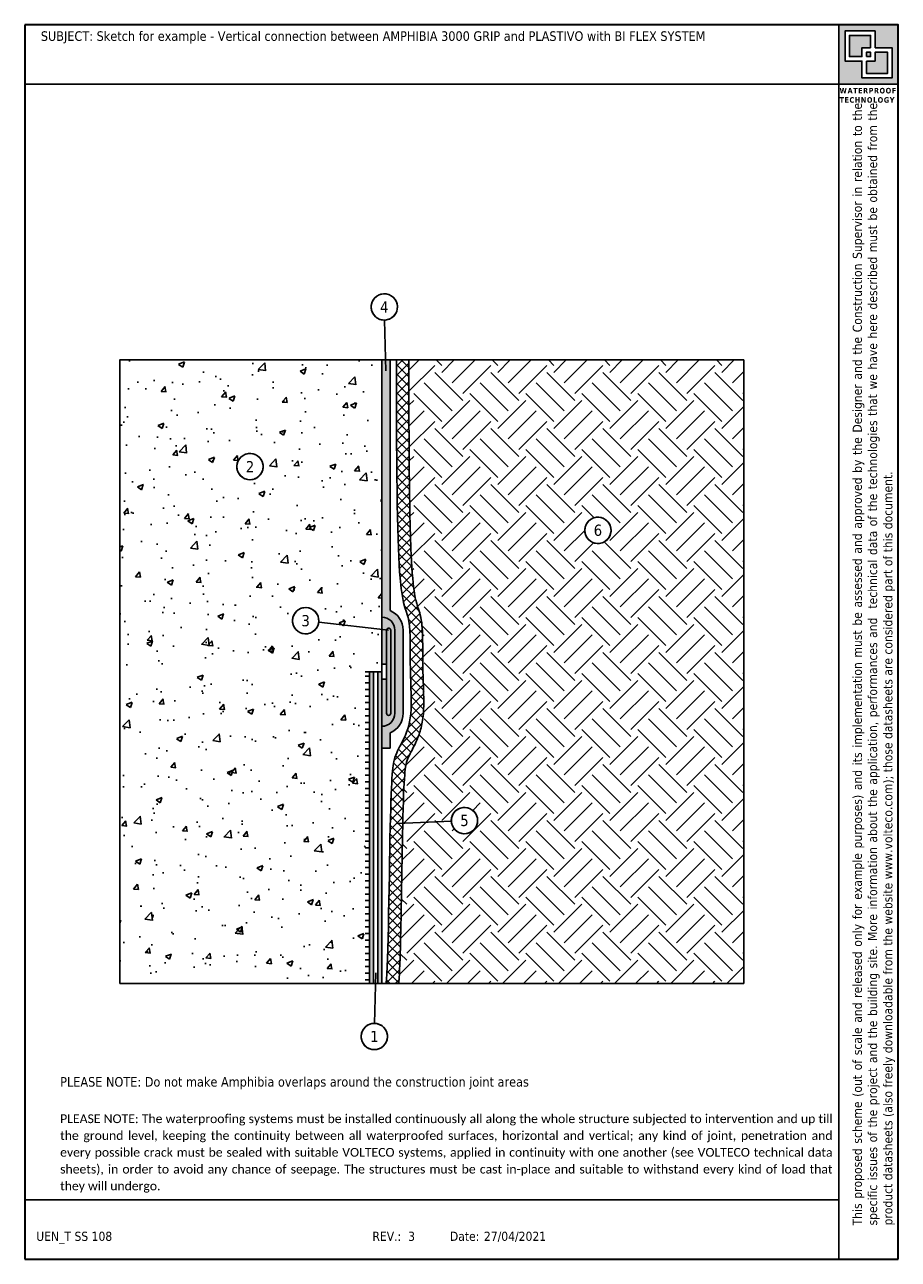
# Model space of a CAD drawing. Header units: millimetres. Extents: x 3405.6 to 3426.6, y 1501.9 to 1531.6.
import ezdxf
from ezdxf.enums import TextEntityAlignment as Align

# ---------------------------------------------------------------- set-up
doc = ezdxf.new("R2010")
doc.units = ezdxf.units.MM
doc.linetypes.add('CONTINUA', pattern=[0])
doc.layers.add('0.4', color=7, linetype='CONTINUA', lineweight=30)
doc.layers.add('163', color=7, linetype='CONTINUA')
doc.layers.add('contorno', color=6, linetype='Continuous', plot=False)
doc.layers.add('nascosto', color=7, linetype='Continuous', lineweight=25, plot=False)
doc.styles.add('tahoma', font='tahoma.ttf', dxfattribs={"height": 0.3})

msp = doc.modelspace()

# ---------------------------------------------------------------- hatches: boundary and pattern name
h = msp.add_hatch()
h.set_pattern_fill('AR-CONC', color=256, scale=0.008)
h.set_pattern_definition([(50, (-1167.8466, -1052.8224), (1.45747735, -0.12751268), [0.1524, -1.6764]), (355, (-1167.8466, -1052.8224), (-0.28194737, 1.52845476), [0.12192, -1.34112467]), (100.451445, (-1167.7252, -1052.8331), (1.17552998, 1.400942), [0.12952007, -1.42472196]), (46.1842, (-1167.8466, -1052.416), (2.1686323, -0.3363386), [0.2286, -2.5146]), (96.635558, (-1167.666, -1052.444), (1.8992331, 1.979409), [0.1942802, -2.1370849]), (351.18415, (-1167.8466, -1052.416), (1.8992331, 1.979409), [0.1828797, -2.0116779]), (21, (-1167.6434, -1052.5176), (1.21291513, -0.81812159), [0.1524, -1.6764]), (326, (-1167.6434, -1052.5176), (0.49441623, 1.47350373), [0.12192, -1.34112]), (71.451445, (-1167.5423, -1052.5858), (1.70733135, 0.65538215), [0.12952007, -1.4247195]), (37.5, (-1167.8466, -1052.82245), (0.024708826, 0.67644031), [0, -1.324864, 0, -1.36144, 0, -1.3462]), (7.5, (-1167.8466, -1052.82245), (0.5345573, 0.8014446), [0, -0.776224, 0, -1.294384, 0, -0.51308]), (327.5, (-1168.29976, -1052.82245), (1.08472476, -0.04582995), [0, -0.508, 0, -1.58496, 0, -2.10312]), (317.5, (-1168.503, -1052.82245), (1.18503345, 0.20341193), [0, -0.6604, 0, -1.052576, 0, -1.49352])])
h.paths.add_polyline_path([(3414.182, 1523.52), (3407.882, 1523.52), (3407.882, 1508.52), (3413.782, 1508.52), (3413.782, 1516.02), (3414.182, 1516.02), (3414.182, 1517.038), (3412.664, 1517.211, -0.285829), (3412.457, 1516.949, -0.518891), (3412.034, 1517.247, -1), (3412.666, 1517.247, -0.028355), (3412.664, 1517.211), (3414.182, 1517.038)])
h.paths.add_polyline_path([(3410.696, 1520.954, -1), (3411.329, 1520.954, -1)], flags=16)
h.paths.add_polyline_path([(3410.842, 1520.749), (3411.183, 1520.749), (3411.183, 1521.162), (3410.842, 1521.162)], flags=8)
h = msp.add_hatch(color=146)
h.dxf.hatch_style = 1
h.paths.add_polyline_path([(3414.382, 1523.52), (3414.182, 1523.52), (3414.182, 1517.332, -0.414051), (3414.494, 1517.02), (3414.494, 1515.02, -0.41437), (3414.182, 1514.707), (3414.182, 1514.181), (3414.382, 1514.181), (3414.382, 1514.548, 0.301197), (3414.694, 1515.02), (3414.694, 1517.02, 0.300965), (3414.382, 1517.491)])
h = msp.add_hatch()
h.set_pattern_fill('ANSI37', color=256, scale=0.05, angle=90)
h.set_pattern_definition([(135, (-1167.84662, -1052.82245), (-0.1122532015, -0.1122532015), []), (225, (-1167.84662, -1052.82245), (0.1122532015, -0.1122532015), [])])
edge = h.paths.add_edge_path()
edge.add_spline(control_points=[(3414.685, 1512.373), (3414.686, 1512.424), (3414.687, 1512.473), (3414.703, 1513.105), (3414.72, 1513.428), (3414.756, 1513.796), (3414.771, 1513.832), (3414.812, 1513.947), (3414.835, 1513.996), (3414.907, 1514.137), (3414.964, 1514.236), (3415.059, 1514.46), (3415.096, 1514.56), (3415.153, 1514.788), (3415.175, 1514.919), (3415.194, 1515.234), (3415.189, 1515.42), (3415.175, 1515.817), (3415.167, 1516.027), (3415.164, 1516.478), (3415.166, 1516.714), (3415.155, 1517.021), (3415.15, 1517.114), (3415.129, 1517.287), (3415.112, 1517.368), (3415.073, 1517.499), (3415.055, 1517.549), (3415.015, 1517.673), (3414.992, 1517.754), (3414.937, 1518.089), (3414.908, 1518.38), (3414.861, 1519.416), (3414.845, 1520.238), (3414.833, 1522.03), (3414.832, 1522.721), (3414.832, 1523.52)], knot_values=[0, 0, 0, 0, 0.040644, 0.040644, 0.54134, 0.54134, 1.042036, 1.042036, 1.542731, 1.542731, 2.211454, 2.211454, 2.629752, 2.629752, 3.048051, 3.048051, 3.577525, 3.577525, 4.107, 4.107, 4.636474, 4.636474, 4.889449, 4.889449, 5.142424, 5.142424, 5.395398, 5.395398, 5.738648, 5.738648, 6.176426, 6.176426, 6.7068, 6.7068, 6.971986, 6.971986, 6.971986, 6.971986], degree=3, periodic=0)
edge.add_line((3414.832, 1523.52), (3414.532, 1523.52))
edge.add_spline(control_points=[(3414.532, 1523.52), (3414.532, 1520.506), (3414.583, 1517.553), (3414.891, 1517.457), (3414.844, 1516.02), (3414.936, 1514.93), (3414.683, 1514.323), (3414.481, 1514.01), (3414.377, 1513.383), (3414.332, 1508.52), (3414.274, 1508.52)], knot_values=[0, 0, 0, 0, 1, 2, 3, 4, 5, 6, 7, 8, 8, 8, 8], degree=3, periodic=0)
edge.add_line((3414.281, 1508.52), (3414.586, 1508.52))
edge.add_spline(control_points=[(3414.586, 1508.52), (3414.587, 1508.528), (3414.588, 1508.537), (3414.591, 1508.567), (3414.593, 1508.589), (3414.601, 1508.685), (3414.605, 1508.773), (3414.614, 1508.966), (3414.618, 1509.067), (3414.635, 1509.635), (3414.647, 1510.258), (3414.663, 1511.182), (3414.668, 1511.488), (3414.677, 1511.989), (3414.681, 1512.192), (3414.685, 1512.373)], knot_values=[6.971986, 6.971986, 6.971986, 6.971986, 6.987608, 6.987608, 7.023196, 7.023196, 7.127264, 7.127264, 7.215583, 7.215583, 7.584074, 7.584074, 7.768319, 7.768319, 7.91192, 7.91192, 7.91192, 7.91192], degree=3, periodic=0)
at = {"linetype": 'CONTINUA', "lineweight": 15}
h = msp.add_hatch(dxfattribs=at)
h.set_pattern_fill('EARTH', color=8, scale=0.15, angle=45, style=0)
h.set_pattern_definition([(45, (-1167.8466, -1052.82245), (0, 1.34703842), [0.9525, -0.9525]), (45, (-1168.0992, -1052.5699), (0, 1.34703842), [0.9525, -0.9525]), (45, (-1168.3518, -1052.3173), (0, 1.34703842), [0.9525, -0.9525]), (135, (-1168.3518, -1052.1489), (-1.34703842, 0), [0.9525, -0.9525]), (135, (-1168.0992, -1051.8964), (-1.34703842, 0), [0.9525, -0.9525]), (135, (-1167.8466, -1051.6438), (-1.34703842, 0), [0.9525, -0.9525])])
edge = h.paths.add_edge_path()
edge.add_line((3422.882, 1523.52), (3414.832, 1523.52))
edge.add_spline(control_points=[(3414.832, 1523.52), (3414.832, 1522.721), (3414.833, 1522.03), (3414.845, 1520.238), (3414.861, 1519.416), (3414.908, 1518.38), (3414.937, 1518.089), (3414.992, 1517.754), (3415.015, 1517.673), (3415.055, 1517.549), (3415.073, 1517.499), (3415.112, 1517.368), (3415.129, 1517.287), (3415.15, 1517.114), (3415.155, 1517.021), (3415.166, 1516.714), (3415.164, 1516.478), (3415.167, 1516.027), (3415.175, 1515.817), (3415.189, 1515.42), (3415.194, 1515.234), (3415.175, 1514.919), (3415.153, 1514.788), (3415.096, 1514.56), (3415.059, 1514.46), (3414.964, 1514.236), (3414.907, 1514.137), (3414.835, 1513.996), (3414.812, 1513.947), (3414.771, 1513.832), (3414.756, 1513.796), (3414.72, 1513.428), (3414.703, 1513.105), (3414.687, 1512.473), (3414.686, 1512.424), (3414.685, 1512.373)], knot_values=[0, 0, 0, 0, 0.265187, 0.265187, 0.79556, 0.79556, 1.233339, 1.233339, 1.576588, 1.576588, 1.829563, 1.829563, 2.082537, 2.082537, 2.335512, 2.335512, 2.864987, 2.864987, 3.394461, 3.394461, 3.923936, 3.923936, 4.342234, 4.342234, 4.760533, 4.760533, 5.429255, 5.429255, 5.929951, 5.929951, 6.430646, 6.430646, 6.931342, 6.931342, 6.971986, 6.971986, 6.971986, 6.971986], degree=3, periodic=0)
edge.add_line((3414.685, 1512.373), (3415.853, 1512.425))
edge.add_arc((3416.168, 1512.439), 0.316, -70.3025, 182.5491, ccw=False)
edge.add_arc((3416.168, 1512.439), 0.316, 182.5491, 289.6975, ccw=False)
edge.add_line((3415.853, 1512.425), (3414.685, 1512.373))
edge.add_spline(control_points=[(3414.685, 1512.373), (3414.681, 1512.192), (3414.677, 1511.989), (3414.668, 1511.488), (3414.663, 1511.182), (3414.647, 1510.258), (3414.635, 1509.635), (3414.618, 1509.067), (3414.614, 1508.966), (3414.605, 1508.773), (3414.601, 1508.685), (3414.593, 1508.589), (3414.591, 1508.567), (3414.588, 1508.537), (3414.587, 1508.528), (3414.586, 1508.52)], knot_values=[6.971986, 6.971986, 6.971986, 6.971986, 7.115588, 7.115588, 7.299833, 7.299833, 7.668324, 7.668324, 7.756642, 7.756642, 7.860711, 7.860711, 7.896299, 7.896299, 7.91192, 7.91192, 7.91192, 7.91192], degree=3, periodic=0)
edge.add_line((3414.586, 1508.52), (3422.882, 1508.52))
edge.add_line((3422.882, 1508.52), (3422.882, 1523.52))
h.paths.add_polyline_path([(3419.06, 1519.421, -1), (3419.692, 1519.421, -1)], flags=16)
h.paths.add_polyline_path([(3419.204, 1519.212), (3419.547, 1519.212), (3419.547, 1519.633), (3419.204, 1519.633)], flags=8)
h = msp.add_hatch(color=8)
h.dxf.hatch_style = 1
h.paths.add_polyline_path([(3414.182, 1517.332), (3414.182, 1517.038), (3414.294, 1517.025, -0.944481), (3414.394, 1517.02), (3414.394, 1515.02, -1), (3414.294, 1515.02), (3414.294, 1515.839), (3414.182, 1515.839), (3414.182, 1514.707, 0.41437), (3414.494, 1515.02), (3414.494, 1517.02, 0.414051)])
h.paths.add_polyline_path([(3414.294, 1517.025), (3414.182, 1517.038), (3414.182, 1516.2), (3414.294, 1516.2)], flags=17)
at = {"lineweight": -3}
h = msp.add_hatch(color=40, dxfattribs=at)
h.dxf.hatch_style = 1
h.paths.add_polyline_path([(3414.394, 1517.02, 1), (3414.294, 1517.02), (3414.294, 1515.02, 1), (3414.394, 1515.02)])
h = msp.add_hatch()
h.set_pattern_fill('LINE', color=256, scale=0.05)
h.set_pattern_definition([(0, (-1167.84662, -1052.82245), (0, 0.15875), [])])
h.paths.add_polyline_path([(3413.882, 1516.02), (3413.782, 1516.02), (3413.782, 1508.52), (3413.882, 1508.52)])
h = msp.add_hatch(color=4)
h.dxf.hatch_style = 1
h.paths.add_polyline_path([(3414.182, 1516.02), (3414.082, 1516.02), (3414.082, 1508.52), (3414.182, 1508.52)])
h.paths.add_polyline_path([(3413.982, 1516.02), (3413.882, 1516.02), (3413.882, 1508.52), (3413.982, 1508.52)])
at = {"layer": '0.4'}
h = msp.add_hatch(color=252, dxfattribs=at)
h.dxf.hatch_style = 1
h.paths.add_polyline_path([(3426.597, 1531.585), (3425.166, 1531.585), (3425.166, 1530.154), (3426.597, 1530.154)])
h.paths.add_polyline_path([(3425.316, 1531.434), (3426.039, 1531.434), (3426.039, 1531.029), (3426.447, 1531.029), (3426.447, 1530.306), (3425.724, 1530.306), (3425.724, 1530.71), (3425.316, 1530.71)], flags=16)
h.paths.add_polyline_path([(3425.423, 1531.327), (3425.932, 1531.327), (3425.932, 1531.029), (3425.724, 1531.029), (3425.724, 1530.817), (3425.423, 1530.817)], flags=0)
h.paths.add_polyline_path([(3425.831, 1530.922), (3425.932, 1530.922), (3425.932, 1530.817), (3425.831, 1530.817)], flags=0)
h.paths.add_polyline_path([(3425.831, 1530.71), (3426.039, 1530.71), (3426.039, 1530.922), (3426.341, 1530.922), (3426.341, 1530.413), (3425.831, 1530.413)], flags=0)
h.paths.add_polyline_path([(3425.932, 1531.327), (3425.423, 1531.327), (3425.423, 1530.817), (3425.724, 1530.817), (3425.724, 1531.029), (3425.932, 1531.029)], flags=0)
h.paths.add_polyline_path([(3425.932, 1530.922), (3425.831, 1530.922), (3425.831, 1530.817), (3425.932, 1530.817)], flags=0)
h.paths.add_polyline_path([(3426.341, 1530.922), (3426.039, 1530.922), (3426.039, 1530.71), (3425.831, 1530.71), (3425.831, 1530.413), (3426.341, 1530.413)], flags=0)
h = msp.add_hatch(color=252, dxfattribs=at)
h.dxf.hatch_style = 1
h.paths.add_polyline_path([(3425.932, 1531.327), (3425.423, 1531.327), (3425.423, 1530.817), (3425.724, 1530.817), (3425.724, 1531.029), (3425.932, 1531.029)])
h.paths.add_polyline_path([(3425.932, 1530.922), (3425.831, 1530.922), (3425.831, 1530.817), (3425.932, 1530.817)], flags=17)
h.paths.add_polyline_path([(3426.341, 1530.922), (3426.039, 1530.922), (3426.039, 1530.71), (3425.831, 1530.71), (3425.831, 1530.413), (3426.341, 1530.413)])

# ---------------------------------------------------------------- linework, layer by layer
for p, q in [((3414.249, 1524.479), (3414.281, 1523.262)), ((3407.882, 1523.52), (3407.882, 1508.52)), ((3414.182, 1523.52), (3414.182, 1508.52)), ((3414.382, 1523.52), (3414.382, 1517.491)), ((3412.664, 1517.211), (3414.344, 1517.02)), ((3414.294, 1517.02), (3414.294, 1515.02)), ((3414.182, 1516.02), (3413.782, 1516.02)), ((3413.882, 1516.02), (3413.882, 1508.52)), ((3413.982, 1516.02), (3413.982, 1508.52)), ((3414.082, 1516.02), (3414.082, 1508.52)), ((3414.182, 1515.839), (3414.294, 1515.839)), ((3414.382, 1514.181), (3414.382, 1514.548)), ((3415.853, 1512.425), (3414.553, 1512.367)), ((3414.009, 1507.56), (3414.041, 1508.777))]:
    msp.add_line(p, q)
at = {"lineweight": -3}
for p, q in [((3414.394, 1517.02), (3414.394, 1515.02)), ((3414.494, 1517.02), (3414.494, 1515.02)), ((3414.694, 1517.02), (3414.694, 1515.02)), ((3414.182, 1515.839), (3414.182, 1514.181)), ((3414.182, 1514.181), (3414.382, 1514.181))]:
    msp.add_line(p, q, dxfattribs=at)
msp.add_lwpolyline([(3414.182, 1516.2), (3414.294, 1516.2)])
for centre in [(3414.241, 1524.795), (3411.013, 1520.954), (3411.013, 1520.954), (3419.376, 1519.421), (3412.35, 1517.247), (3412.35, 1517.247), (3416.168, 1512.439), (3414.001, 1507.244)]:
    msp.add_circle(centre, 0.316)
for centre, radius, start, end in [((3414.182, 1517.02), 0.512, 359.976, 67.0241), ((3414.182, 1517.02), 0.312, 359.976, 90), ((3414.182, 1515.02), 0.312, 270, 0.024), ((3414.182, 1515.02), 0.512, 292.9759, 0.024)]:
    msp.add_arc(centre, radius, start, end, dxfattribs=at)
for centre, start, end in [((3414.344, 1517.02), 359.9548, 179.9548), ((3414.344, 1515.02), 180.0452, 0.0452)]:
    msp.add_arc(centre, 0.05, start, end)
msp.add_open_spline([(3414.532, 1523.52), (3414.532, 1520.506), (3414.583, 1517.553), (3414.891, 1517.457), (3414.844, 1516.02), (3414.936, 1514.93), (3414.683, 1514.323), (3414.481, 1514.01), (3414.377, 1513.383), (3414.332, 1508.52), (3414.274, 1508.52)], degree=3)
msp.add_open_spline([(3414.832, 1523.52), (3414.832, 1522.721), (3414.833, 1522.03), (3414.845, 1520.238), (3414.861, 1519.416), (3414.908, 1518.38), (3414.937, 1518.089), (3414.992, 1517.754), (3415.015, 1517.673), (3415.055, 1517.549), (3415.073, 1517.499), (3415.112, 1517.368), (3415.129, 1517.287), (3415.15, 1517.114), (3415.155, 1517.021), (3415.166, 1516.714), (3415.164, 1516.478), (3415.167, 1516.027), (3415.175, 1515.817), (3415.189, 1515.42), (3415.194, 1515.234), (3415.175, 1514.919), (3415.153, 1514.788), (3415.096, 1514.56), (3415.059, 1514.46), (3414.964, 1514.236), (3414.907, 1514.137), (3414.835, 1513.996), (3414.812, 1513.947), (3414.771, 1513.832), (3414.756, 1513.796), (3414.72, 1513.428), (3414.703, 1513.105), (3414.683, 1512.306), (3414.678, 1512.051), (3414.668, 1511.488), (3414.663, 1511.182), (3414.647, 1510.258), (3414.635, 1509.635), (3414.618, 1509.067), (3414.614, 1508.966), (3414.605, 1508.773), (3414.601, 1508.685), (3414.593, 1508.589), (3414.591, 1508.567), (3414.588, 1508.537), (3414.587, 1508.528), (3414.586, 1508.52)], degree=3, knots=[0, 0, 0, 0, 0.265187, 0.265187, 0.79556, 0.79556, 1.233339, 1.233339, 1.576588, 1.576588, 1.829563, 1.829563, 2.082537, 2.082537, 2.335512, 2.335512, 2.864987, 2.864987, 3.394461, 3.394461, 3.923936, 3.923936, 4.342234, 4.342234, 4.760533, 4.760533, 5.429255, 5.429255, 5.929951, 5.929951, 6.430646, 6.430646, 6.931342, 6.931342, 7.115588, 7.115588, 7.299833, 7.299833, 7.668324, 7.668324, 7.756642, 7.756642, 7.860711, 7.860711, 7.896299, 7.896299, 7.91192, 7.91192, 7.91192, 7.91192])
at = {"layer": '163', "color": 7}
for centre, start, end in [((3414.241, 1524.795), 70.9306, 70.3025), ((3411.013, 1520.954), 289.6975, 289.0694), ((3419.376, 1519.421), 289.6975, 289.0694), ((3412.35, 1517.247), 289.6975, 289.0694), ((3416.168, 1512.439), 289.6975, 289.0694), ((3414.001, 1507.244), 289.6975, 289.0694)]:
    msp.add_arc(centre, 0.316, start, end, dxfattribs=at)
at = {"layer": 'contorno', "color": 4}
for p, q in [((3425.166, 1530.154), (3405.597, 1530.154)), ((3425.166, 1530.154), (3425.166, 1501.885)), ((3425.166, 1503.315), (3405.597, 1503.315))]:
    msp.add_line(p, q, dxfattribs=at)
for points in [[(3425.166, 1531.585), (3426.597, 1531.585), (3426.597, 1530.154), (3425.166, 1530.154)], [(3426.039, 1531.029), (3426.447, 1531.029), (3426.447, 1530.306), (3425.724, 1530.306), (3425.724, 1530.71), (3425.316, 1530.71), (3425.316, 1531.434), (3426.039, 1531.434)], [(3425.932, 1531.029), (3425.932, 1531.327), (3425.423, 1531.327), (3425.423, 1530.817), (3425.724, 1530.817), (3425.724, 1531.029)], [(3425.831, 1530.817), (3425.831, 1530.922), (3425.932, 1530.922), (3425.932, 1530.817)], [(3425.831, 1530.71), (3426.039, 1530.71), (3426.039, 1530.922), (3426.341, 1530.922), (3426.341, 1530.413), (3425.831, 1530.413)], [(3407.882, 1508.52), (3422.882, 1508.52), (3422.882, 1523.52), (3407.882, 1523.52)]]:
    msp.add_lwpolyline(points, close=True, dxfattribs=at)
at = {"layer": 'contorno', "color": 3}
msp.add_lwpolyline([(3407.882, 1508.52), (3422.882, 1508.52), (3422.882, 1523.52), (3407.882, 1523.52)], close=True, dxfattribs=at)
at = {"layer": 'nascosto', "color": 4, "linetype": 'CONTINUA', "lineweight": 30}
for p, q in [((3405.597, 1531.585), (3405.597, 1501.885)), ((3426.597, 1531.585), (3405.597, 1531.585)), ((3426.597, 1501.885), (3426.597, 1531.585)), ((3405.597, 1501.885), (3426.597, 1501.885))]:
    msp.add_line(p, q, dxfattribs=at)

# ---------------------------------------------------------------- texts
at = {"style": 'tahoma'}
for s, p in [('UEN_T SS 108', (3405.874, 1502.549)), ('REV.:', (3413.955, 1502.549)), (' 3', (3414.731, 1502.549)), ('Date:', (3415.818, 1502.549)), ('27/04/2021', (3416.635, 1502.549))]:
    msp.add_text(s, height=0.22, rotation=0.0017, dxfattribs=at).set_placement(p, align=Align.TOP_LEFT)
at = {"color": 1, "insert": (3405.984, 1531.426), "char_height": 0.23, "attachment_point": 1, "style": 'tahoma'}
msp.add_mtext_dynamic_manual_height_columns('\\pxa0.83333,sm1.15;{\\C256;SUBJECT: Sketch for example - Vertical connection between AMPHIBIA 3000 GRIP and PLASTIVO with BI FLEX SYSTEM}', width=19.87543, gutter_width=0, heights=[2.721], dxfattribs=at)
at = {"color": 252, "insert": (3425.185, 1530.065), "char_height": 0.13409, "attachment_point": 1, "style": 'tahoma'}
msp.add_mtext_dynamic_manual_height_columns('{\\fTahoma|b1|i0|c0|p34;\\T1.1;WATERPROOF TECHNOLOGY}', width=1.63687, gutter_width=12.5, heights=[0], dxfattribs=at)
at = {"insert": (3425.501, 1502.699), "char_height": 0.22, "attachment_point": 1, "rotation": 90, "style": 'tahoma'}
msp.add_mtext_dynamic_manual_height_columns('\\pxqj;This proposed scheme (out of scale and released only for example purposes) and its implementation must be assessed and approved by the Designer and the Construction Supervisor in relation to the specific issues of the project and the building site. More information about the application, performances and  technical data of the technologies that we have here described must be obtained from the product datasheets (also freely downloadable from the website www.volteco.com); those datasheets are considered part of this document.', width=26.9233, gutter_width=0, heights=[3.545], dxfattribs=at)
at = {"char_height": 0.23, "width": 18.51096, "attachment_point": 1, "style": 'tahoma'}
for s, insert in [('PLEASE NOTE: Do not make Amphibia overlaps around the construction joint areas', (3406.449, 1506.269)), ('\\pxa0.83333,sm1.15,qj;{\\fCalibri|b0|i0|c0|p34;\\H0.91667x;PLEASE NOTE: The waterproofing systems must be installed continuously all along the whole structure subjected to intervention and up till the ground level, keeping the continuity between all waterproofed surfaces, horizontal and vertical; any kind of joint, penetration and every possible crack must be sealed with suitable VOLTECO systems, applied in continuity with one another (see VOLTECO technical data sheets), in order to avoid any chance of seepage. The structures must be cast in-place and suitable to withstand every kind of load that they will undergo.}', (3406.449, 1505.372))]:
    msp.add_mtext(s, dxfattribs=dict(at, insert=insert))
at = {"layer": '163', "color": 7, "style": 'tahoma'}
for s, p in [('4', (3414.241, 1524.794)), ('2', (3411.013, 1520.955)), ('6', (3419.376, 1519.423)), ('3', (3412.35, 1517.248)), ('5', (3416.168, 1512.44)), ('1', (3414.001, 1507.246))]:
    msp.add_text(s, height=0.27, dxfattribs=at).set_placement(p, align=Align.MIDDLE)

doc.saveas('drawing.dxf')
